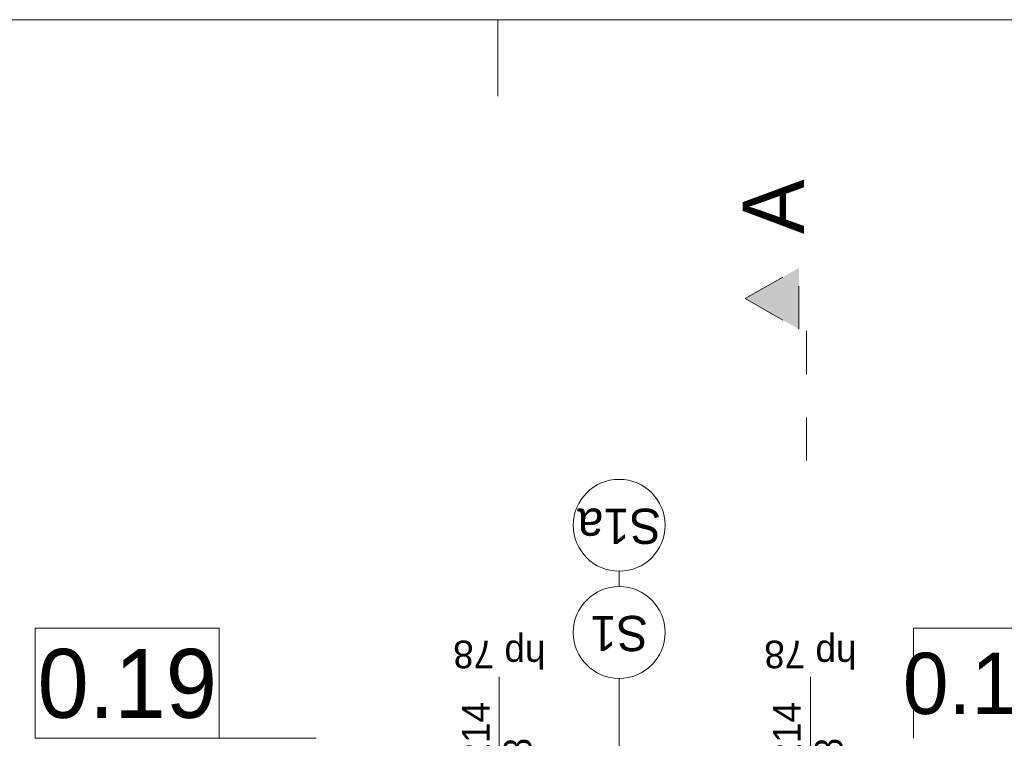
# Model space of a CAD drawing. Extents: x -145259 to -66341, y -2316 to 227384.
# Tile 11 of 141: x -127379 to -120953, y 62292 to 66984. Entities that reach past the tile are written whole.
import ezdxf

# ---------------------------------------------------------------- set-up
doc = ezdxf.new("R2010")
doc.units = 0
doc.header["$MEASUREMENT"] = 0
doc.linetypes.add('Dashed', pattern=[564.444447, 282.222223, -282.222223])
doc.layers.add('Arch opisy', color=7, linetype='Continuous')
for name, color, linetype, lineweight in [('Arch opisy_Nr_Pióra__1', 7, 'Continuous', 25), ('Arch opisy_Nr_Pióra__21', 7, 'Continuous', 13), ('arch przekroje_Nr_Pióra__21', 7, 'Continuous', 13), ('arch przekroje_Nr_Pióra__5', 7, 'Continuous', 13), ('ARCH TABELA_Nr_Pióra__21', 7, 'Continuous', 13), ('INWENT OPISY_Nr_Pióra__21', 7, 'Continuous', 13)]:
    doc.layers.add(name, color=color, linetype=linetype, lineweight=lineweight)
doc.styles.add('GENERATED_STYLE_5', font='txt')
doc.styles.add('GENERATED_STYLE_6', font='txt')
doc.styles.add('GENERATED_STYLE_7', font='txt')
doc.styles.add('GENERATED_STYLE_8', font='txt')

# ---------------------------------------------------------------- blocks, each defined once
blk = doc.blocks.new('Linia_20', base_point=(-123466.5, 61493.6))
at = {"layer": 'Arch opisy_Nr_Pióra__21', "linetype": 'Continuous'}
blk.add_line((-123466.5, 61493.6), (-123466.5, 62682.6), dxfattribs=at)
blk.add_circle((-123466.5, 62982.6), 300, dxfattribs=at)
blk = doc.blocks.new('Linia_35', base_point=(-123466.5, 62982.6))
at = {"layer": 'Arch opisy_Nr_Pióra__21', "linetype": 'Continuous'}
blk.add_line((-123466.5, 63282.6), (-123466.5, 63382.6), dxfattribs=at)
for centre in [(-123466.5, 63682.6), (-123466.5, 62982.6)]:
    blk.add_circle(centre, 300, dxfattribs=at)

msp = doc.modelspace()

# ---------------------------------------------------------------- hatches: boundary and pattern name
at = {"layer": 'arch przekroje_Nr_Pióra__5', "linetype": 'Continuous'}
msp.add_hatch(color=256, dxfattribs=at).paths.add_polyline_path([(-122293.7, 65362.6), (-122293.7, 64962.6), (-122643.7, 65162.6)], flags=0)

# ---------------------------------------------------------------- linework, layer by layer
at = {"layer": 'Arch opisy_Nr_Pióra__21', "linetype": 'Continuous'}
for p, q in [((-127276.8, 63011.7), (-127276.8, 62291.7)), ((-126076.8, 63011.7), (-127276.8, 63011.7)), ((-126076.8, 62291.7), (-126076.8, 63011.7)), ((-121545.6, 63011.7), (-121545.6, 62291.7)), ((-120345.6, 63011.7), (-121545.6, 63011.7)), ((-127276.8, 62291.7), (-125444.2, 62291.7)), ((-127276.8, 62291.7), (-126076.8, 62291.7))]:
    msp.add_line(p, q, dxfattribs=at)
at = {"layer": 'arch przekroje_Nr_Pióra__5', "linetype": 'Dashed'}
for p, q in [((-122643.7, 65162.6), (-122293.7, 65362.6)), ((-122293.7, 64962.6), (-122293.7, 65362.6)), ((-122643.7, 65162.6), (-122293.7, 64962.6)), ((-122243.7, 64104.6), (-122243.7, 65162.6))]:
    msp.add_line(p, q, dxfattribs=at)
at = {"layer": 'ARCH TABELA_Nr_Pióra__21', "linetype": 'Continuous'}
for p, q in [((-145258.7, 66983.6), (-70258.7, 66983.6)), ((-124258.7, 66483.6), (-124258.7, 66983.6))]:
    msp.add_line(p, q, dxfattribs=at)
at = {"layer": 'INWENT OPISY_Nr_Pióra__21', "linetype": 'Continuous'}
for p, q in [((-124248.7, 60463.6), (-124248.7, 62693.6)), ((-122218.7, 60463.6), (-122218.7, 62693.6))]:
    msp.add_line(p, q, dxfattribs=at)

# ---------------------------------------------------------------- block references
at = {"layer": 'Arch opisy', "linetype": 'Continuous'}
for name, p in [('Linia_35', (-123466.5, 62982.6)), ('Linia_20', (-123466.5, 61493.6))]:
    msp.add_blockref(name, p, dxfattribs=at)

# ---------------------------------------------------------------- texts
at = {"layer": 'Arch opisy_Nr_Pióra__1', "linetype": 'Continuous', "char_height": 230, "attachment_point": 2, "rotation": 180, "style": 'GENERATED_STYLE_6'}
for s, insert in [('{S1a}', (-123466.5, 63561.2)), ('{S1}', (-123466.5, 62861.2))]:
    msp.add_mtext(s, dxfattribs=dict(at, insert=insert))
at = {"layer": 'Arch opisy_Nr_Pióra__1', "linetype": 'Continuous', "attachment_point": 8, "style": 'GENERATED_STYLE_5'}
for s, insert, char_height in [('{0.19}', (-126676.8, 62418.8), 450), ('{0.19b}', (-120945.6, 62444.7), 400)]:
    msp.add_mtext(s, dxfattribs=dict(at, insert=insert, char_height=char_height))
at = {"layer": 'arch przekroje_Nr_Pióra__21', "linetype": 'Continuous', "insert": (-122660.9, 65762.6), "char_height": 400, "attachment_point": 2, "rotation": 90, "style": 'GENERATED_STYLE_8'}
msp.add_mtext('{A}', dxfattribs=at)
at = {"layer": 'INWENT OPISY_Nr_Pióra__21', "linetype": 'Continuous', "char_height": 180, "attachment_point": 2, "rotation": 180, "style": 'GENERATED_STYLE_7'}
for insert in [(-124248.7, 62749.3), (-122218.7, 62749.3)]:
    msp.add_mtext('{hp 78}', dxfattribs=dict(at, insert=insert))
at = {"layer": 'INWENT OPISY_Nr_Pióra__21', "linetype": 'Continuous', "char_height": 180, "width": 1346.334, "attachment_point": 2, "rotation": 90, "line_spacing_factor": 0.909108, "style": 'GENERATED_STYLE_7'}
for insert in [(-124492, 62093.6), (-122462, 62093.6)]:
    msp.add_mtext('{223/214\\P118}', dxfattribs=dict(at, insert=insert))

doc.saveas('drawing.dxf')
